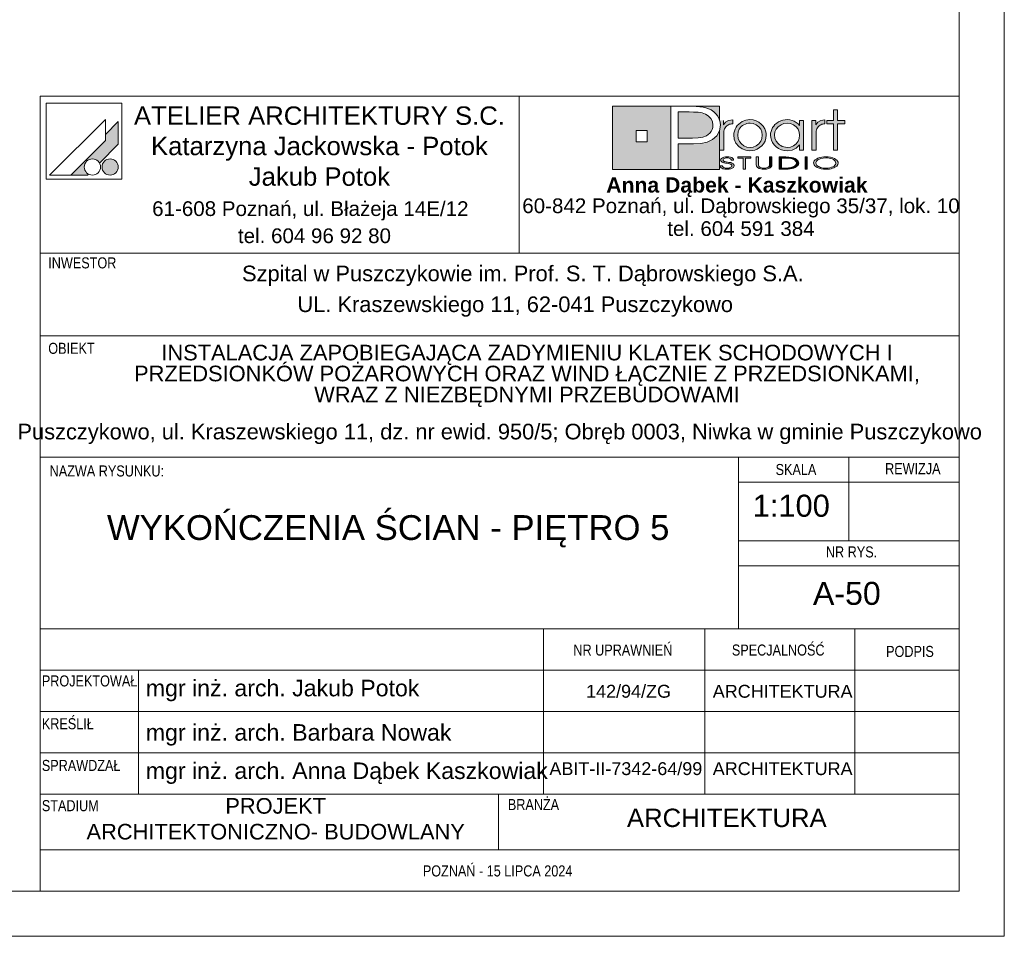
# Paper-space layout 'A-50 WYKOŃCZENIA ŚCIAN - PIĘTRO 5' of a CAD drawing. Header units: millimetres. Extents: x 0 to 420, y 0 to 297.
# Tile 5 of 11: x 313 to 420, y 0 to 100. Entities that reach past the tile are written whole.
import ezdxf

# ---------------------------------------------------------------- set-up
doc = ezdxf.new("R2010")
doc.units = ezdxf.units.MM
doc.header["$MEASUREMENT"] = 0
for name, color, linetype, lineweight, true_color in [('0_Nr_pióra__249', 7, 'Continuous', 5, 0x191919), ('A_Arkusz_Nr_pióra__19', 7, 'Continuous', 5, 0x191919), ('A_Arkusz_Nr_pióra__255', 7, 'Continuous', 15, 0x242424)]:
    doc.layers.add(name, color=color, linetype=linetype, lineweight=lineweight, true_color=true_color)
doc.layers.add('A_Arkusz_Nr_pióra__1', color=7, linetype='Continuous', lineweight=20)
doc.styles.add('STYL_AUTOMATYCZNY_1', font='arial.ttf')
doc.styles.add('STYL_AUTOMATYCZNY_2', font='ARIALN.TTF')
doc.styles.add('STYL_AUTOMATYCZNY_3', font='arial.ttf')

psp = doc.layouts.new('A-50 WYKOŃCZENIA ŚCIAN - PIĘTRO 5')

# ---------------------------------------------------------------- hatches: boundary and pattern name
at = {"layer": 'A_Arkusz_Nr_pióra__19', "linetype": 'Continuous', "lineweight": 0, "true_color": 0x131313}
h = psp.add_hatch(color=250, dxfattribs=at)
h.paths.add_polyline_path([(377.36, 90.34), (383.71, 90.34), (383.71, 83.46), (377.36, 83.46)])
h.paths.add_polyline_path([(379.96, 87.69), (381.15, 87.69), (381.15, 86.49), (379.96, 86.49)], flags=0)
for points in [[(389.03, 90.34), (389.02, 88.83), (388.99, 88.95), (388.83, 89.25), (388.63, 89.52), (388.39, 89.75), (388.11, 89.94), (387.83, 90.07), (387.54, 90.17), (387.23, 90.25), (386.87, 90.3), (386.07, 90.33), (386.02, 90.34)], [(386.17, 89.71), (385.71, 89.72), (384.53, 89.72), (384.53, 86.86), (386.06, 86.86), (386.69, 86.89), (387.19, 86.98), (387.59, 87.13), (387.79, 87.26), (387.96, 87.42), (388.11, 87.61), (388.21, 87.83), (388.28, 88.05), (388.3, 88.28), (388.24, 88.67), (388.07, 89), (387.78, 89.3), (387.48, 89.48), (387.12, 89.62), (386.71, 89.69), (386.5, 89.71)], [(384.53, 83.46), (389.03, 83.46), (389.03, 87.7), (388.73, 87.14), (388.24, 86.71), (387.69, 86.45), (387.02, 86.29), (386.24, 86.24), (384.53, 86.24)]]:
    psp.add_hatch(color=250, dxfattribs=at).paths.add_polyline_path(points)
at = {"layer": 'A_Arkusz_Nr_pióra__19', "linetype": 'Continuous', "lineweight": 5, "true_color": 0x191919}
for points in [[(401.85, 85.58), (401.41, 85.58), (401.41, 88.44), (400.7, 88.44), (400.7, 88.81), (401.41, 88.81), (401.41, 89.94), (401.85, 89.94), (401.85, 88.81), (402.66, 88.81), (402.66, 88.44), (401.85, 88.44)], [(323.6, 88.67), (322.2, 87.26), (322.2, 86.61), (318.43, 82.85), (320.24, 82.85), (320.35, 82.96), (320.22, 83.05), (320.11, 83.16), (320.02, 83.29), (319.96, 83.43), (319.92, 83.58), (319.91, 83.73), (319.92, 83.88), (319.96, 84.03), (320.02, 84.17), (320.11, 84.3), (320.22, 84.4), (320.35, 84.49), (320.49, 84.56), (320.64, 84.6), (320.79, 84.61), (320.94, 84.6), (321.09, 84.56), (321.23, 84.49), (321.36, 84.4), (321.46, 84.3), (321.56, 84.16), (323.6, 86.21), (323.6, 86.51)], [(323.6, 86.21), (323.6, 88.67), (322.2, 87.26), (322.2, 86.61), (318.43, 82.85), (320.24, 82.85), (320.35, 82.96, -1.314777), (321.56, 84.16)], [(389.46, 88.83), (389.02, 88.83), (389.02, 85.58), (389.48, 85.58), (389.49, 87.54, -0.145311), (389.61, 87.99, -0.140329), (390.1, 88.38), (390.45, 88.45), (390.45, 88.88), (390.01, 88.81), (389.68, 88.63), (389.46, 88.34)], [(390.56, 87.22), (390.58, 87.43), (390.63, 87.65), (390.71, 87.86), (390.82, 88.06), (390.95, 88.25), (391.11, 88.41), (391.48, 88.67), (391.88, 88.83), (392.33, 88.89), (392.35, 88.89), (392.33, 88.52), (392.17, 88.51), (392, 88.47), (391.83, 88.41), (391.67, 88.34), (391.53, 88.24), (391.39, 88.13), (391.17, 87.86), (391.04, 87.55), (391, 87.2), (391.04, 86.84), (391.18, 86.52), (391.4, 86.24), (391.68, 86.04), (391.99, 85.91), (392.17, 85.89), (392.15, 85.52), (391.88, 85.55), (391.47, 85.71), (391.11, 85.97), (390.8, 86.33), (390.62, 86.75)], [(392.33, 88.52), (392.68, 88.47), (393, 88.33), (393.29, 88.11), (393.5, 87.85), (393.62, 87.55), (393.67, 87.21), (393.64, 86.96), (394.05, 86.8), (394.07, 86.87), (394.1, 87.2), (394.08, 87.43), (394.03, 87.67), (393.93, 87.91), (393.77, 88.17), (393.56, 88.4), (393.3, 88.6), (393, 88.76), (392.68, 88.85), (392.35, 88.89)], [(400.14, 88.38), (400.05, 88.34), (399.97, 88.29), (399.87, 88.23), (399.76, 88.12), (399.67, 88.01), (399.6, 87.9), (399.56, 87.78), (399.53, 87.63), (399.52, 87.46), (399.52, 85.58), (399.07, 85.58), (399.07, 88.81), (399.5, 88.81), (399.5, 88.34), (399.72, 88.63), (400.05, 88.81), (400.49, 88.88), (400.49, 88.45), (400.36, 88.43), (400.24, 88.41)], [(392.86, 85.58), (392.6, 85.52), (392.33, 85.5), (392.15, 85.52), (392.17, 85.89), (392.34, 85.87), (392.69, 85.91), (393, 86.04), (393.28, 86.26), (393.5, 86.53), (393.62, 86.85), (393.64, 86.96), (394.05, 86.8), (393.97, 86.56), (393.8, 86.26), (393.61, 86.03), (393.38, 85.84), (393.12, 85.68)], [(390.29, 84.49), (390.55, 84.49), (390.53, 84.59), (390.47, 84.67), (390.35, 84.75), (390.21, 84.81), (390.04, 84.84), (389.85, 84.85), (389.66, 84.84), (389.49, 84.8), (389.34, 84.74), (389.23, 84.67), (389.16, 84.59), (389.14, 84.5), (389.16, 84.4), (389.22, 84.33), (389.32, 84.26), (389.4, 84.22), (389.47, 84.2), (389.53, 84.19), (389.65, 84.16), (389.76, 84.15), (389.88, 84.13), (389.99, 84.11), (390.07, 84.09), (390.15, 84.07), (390.16, 84.22), (390.04, 84.24), (389.88, 84.26), (389.69, 84.3), (389.6, 84.32), (389.52, 84.35), (389.45, 84.39), (389.41, 84.44), (389.4, 84.5), (389.42, 84.57), (389.46, 84.62), (389.54, 84.67), (389.62, 84.7), (389.72, 84.73), (389.81, 84.73), (389.9, 84.73), (389.99, 84.72), (390.07, 84.7), (390.15, 84.67), (390.22, 84.62), (390.27, 84.56)], [(391.85, 83.5), (391.6, 83.5), (391.6, 84.71), (391.02, 84.71), (391.02, 84.83), (392.43, 84.83), (392.43, 84.71), (391.85, 84.71)], [(394.45, 83.6), (394.36, 83.56), (394.25, 83.52), (394.12, 83.5), (393.99, 83.48), (393.86, 83.48), (393.67, 83.49), (393.5, 83.52), (393.34, 83.56), (393.15, 83.67), (393.03, 83.82), (393, 84), (393, 84.83), (393.25, 84.83), (393.25, 84), (393.26, 83.9), (393.31, 83.81), (393.37, 83.74, 0.154269), (393.86, 83.61, 0.149724), (394.34, 83.73), (394.41, 83.81)], [(394.41, 83.81), (394.45, 83.9), (394.46, 84), (394.46, 84.83), (394.72, 84.83), (394.72, 84), (394.7, 83.86), (394.63, 83.74), (394.53, 83.65), (394.45, 83.6)], [(395.76, 83.62), (396.04, 83.62), (396.04, 83.5), (395.51, 83.5), (395.51, 84.83), (396.04, 84.83), (396.04, 84.71), (395.76, 84.71)], [(396.23, 84.83), (396.55, 84.82), (396.75, 84.79), (396.75, 84.66), (396.59, 84.68), (396.38, 84.7), (396.13, 84.71), (396.04, 84.71), (396.04, 84.83)], [(397.07, 84.72), (397.23, 84.65), (397.36, 84.58), (397.48, 84.49), (397.57, 84.38), (397.62, 84.27), (397.64, 84.16), (397.61, 84.02), (397.53, 83.89), (397.39, 83.77), (397.25, 83.68), (397.09, 83.62), (396.92, 83.57), (396.74, 83.53), (396.74, 83.67), (396.88, 83.7), (397.07, 83.77), (397.22, 83.87), (397.31, 83.96), (397.37, 84.06), (397.39, 84.17), (397.37, 84.28), (397.3, 84.38), (397.21, 84.47), (397.08, 84.55), (396.93, 84.61), (396.75, 84.66), (396.75, 84.79), (396.83, 84.78)], [(398.57, 83.5), (398.32, 83.5), (398.32, 84.83), (398.57, 84.83)], [(322.36, 84.53), (323.02, 82.9, -0.39153), (321.92, 83.36, -0.418968)], [(322.36, 84.53), (323.02, 82.9, 0.455663), (323.49, 84.15, 0.390402)], [(389.33, 83.87), (389.06, 83.87), (389.08, 83.79), (389.13, 83.71), (389.2, 83.64), (389.28, 83.59), (389.36, 83.56), (389.43, 83.54), (389.48, 83.52), (389.61, 83.49), (389.74, 83.48), (389.82, 83.49), (389.9, 83.48), (390.05, 83.49), (390.24, 83.53), (390.41, 83.6), (390.52, 83.68), (390.59, 83.77), (390.62, 83.87), (390.61, 83.92), (390.58, 83.98), (390.55, 84.03), (390.49, 84.08), (390.44, 84.12), (390.35, 84.16), (390.3, 84.18), (390.2, 84.21), (390.16, 84.22), (390.15, 84.07), (390.19, 84.05), (390.29, 84), (390.34, 83.93), (390.36, 83.86), (390.35, 83.8), (390.31, 83.74), (390.23, 83.68), (390.17, 83.65), (390.11, 83.64), (390.02, 83.61), (389.94, 83.6), (389.87, 83.6), (389.8, 83.6), (389.71, 83.61), (389.63, 83.62), (389.56, 83.64), (389.49, 83.67), (389.45, 83.7), (389.39, 83.74), (389.35, 83.8)], [(396.74, 83.53), (396.72, 83.53), (396.5, 83.51), (396.25, 83.5), (396.04, 83.5), (396.04, 83.62), (396.13, 83.62), (396.28, 83.62), (396.45, 83.63), (396.53, 83.63), (396.66, 83.65), (396.74, 83.67)]]:
    psp.add_hatch(color=250, dxfattribs=at).paths.add_polyline_path(points)
h = psp.add_hatch(color=250, dxfattribs=at)
h.paths.add_polyline_path([(397.73, 86.15), (397.36, 85.79), (396.91, 85.57), (396.39, 85.5), (396.06, 85.53), (395.75, 85.61), (395.44, 85.75), (395.18, 85.92), (394.96, 86.14), (394.78, 86.41), (394.66, 86.67), (394.59, 86.93), (394.57, 87.2), (394.58, 87.41), (394.63, 87.61), (394.7, 87.82), (394.79, 88.02), (394.91, 88.19), (395.05, 88.36), (395.24, 88.52), (395.44, 88.65), (395.67, 88.76), (395.91, 88.83), (396.15, 88.87), (396.4, 88.89), (396.67, 88.87), (396.92, 88.81), (397.15, 88.72), (397.37, 88.59), (397.56, 88.43), (397.73, 88.24), (397.73, 88.51), (397.73, 88.81), (398.17, 88.81), (398.17, 87.53), (398.17, 85.58), (397.73, 85.58), (397.73, 85.83)])
h.paths.add_polyline_path([(395.81, 88.38, 0.471077), (395.22, 86.5, 0.494724), (397.4, 86.34, 0.387258), (397.36, 88.1, 0.314042)], flags=0)
h = psp.add_hatch(color=250, dxfattribs=at)
h.paths.add_polyline_path([(400.59, 84.85, 0.130991), (399.56, 84.6, 0.250658), (399.25, 84.17, 0.250617), (399.5, 83.77, 0.141351), (400.59, 83.48, 0.117723), (401.58, 83.7, 0.245905), (401.93, 84.16, 0.237366), (401.68, 84.56, 0.143887)])
h.paths.add_polyline_path([(400.59, 84.73, 0.128597), (399.81, 84.56), (399.72, 84.5), (399.65, 84.45), (399.58, 84.37), (399.54, 84.31), (399.51, 84.24), (399.5, 84.17), (399.53, 84.03), (399.62, 83.91), (399.78, 83.79, 0.126974), (400.59, 83.6, 0.113214), (401.35, 83.76), (401.49, 83.86), (401.58, 83.93), (401.63, 84.01), (401.66, 84.08), (401.67, 84.16), (401.65, 84.26), (401.6, 84.36), (401.52, 84.45), (401.39, 84.55, 0.11716)], flags=0)

# ---------------------------------------------------------------- linework, layer by layer
at = {"layer": '0_Nr_pióra__249', "color": 250, "linetype": 'Continuous', "lineweight": 5, "true_color": 0x191919}
for p, q in [((315.75, 90.68), (315.75, 82.41)), ((324.01, 90.68), (315.75, 90.68)), ((324.01, 90.68), (324.01, 82.41)), ((377.36, 90.34), (389.03, 90.34)), ((377.36, 83.46), (377.36, 90.34)), ((383.71, 83.46), (383.71, 90.34)), ((383.71, 90.34), (385.99, 90.34)), ((385.99, 90.34), (386.46, 90.33)), ((386.46, 90.33), (386.87, 90.3)), ((386.87, 90.3), (387.23, 90.25)), ((387.23, 90.25), (387.54, 90.17)), ((387.54, 90.17), (387.83, 90.07)), ((387.83, 90.07), (388.11, 89.94)), ((389.03, 90.34), (389.02, 88.81)), ((384.53, 89.72), (384.53, 86.86)), ((385.71, 89.72), (384.53, 89.72)), ((386.17, 89.71), (385.71, 89.72)), ((386.5, 89.71), (386.17, 89.71)), ((386.71, 89.69), (386.5, 89.71)), ((387.12, 89.62), (386.71, 89.69)), ((387.48, 89.48), (387.12, 89.62)), ((387.79, 89.29), (387.48, 89.48)), ((388.07, 89), (387.79, 89.29)), ((388.24, 88.67), (388.07, 89)), ((388.11, 89.94), (388.39, 89.75)), ((388.39, 89.75), (388.63, 89.52)), ((388.63, 89.52), (388.83, 89.25)), ((388.83, 89.25), (388.99, 88.95)), ((388.99, 88.95), (389.08, 88.62)), ((401.41, 88.81), (401.41, 89.94)), ((401.41, 89.94), (401.85, 89.94)), ((401.85, 89.94), (401.85, 88.81)), ((322.2, 88.91), (316.13, 82.85)), ((322.2, 88.91), (322.2, 86.61)), ((323.6, 88.67), (322.2, 87.26)), ((323.6, 88.67), (323.6, 86.51)), ((388.21, 87.83), (388.28, 88.05)), ((388.3, 88.28), (388.24, 88.67)), ((388.28, 88.05), (388.3, 88.28)), ((389.12, 88.27), (389.02, 87.66)), ((389.08, 88.62), (389.12, 88.27)), ((389.46, 88.81), (389.46, 88.34)), ((389.46, 88.34), (389.68, 88.63)), ((389.56, 87.9), (389.52, 87.78)), ((389.63, 88.01), (389.56, 87.9)), ((389.72, 88.12), (389.63, 88.01)), ((389.68, 88.63), (390.01, 88.81)), ((389.83, 88.23), (389.72, 88.12)), ((389.92, 88.29), (389.83, 88.23)), ((390.01, 88.34), (389.92, 88.29)), ((390.01, 88.81), (390.45, 88.88)), ((390.1, 88.38), (390.01, 88.34)), ((390.2, 88.41), (390.1, 88.38)), ((390.32, 88.43), (390.2, 88.41)), ((390.45, 88.45), (390.32, 88.43)), ((390.45, 88.88), (390.45, 88.45)), ((390.63, 87.65), (390.71, 87.86)), ((390.71, 87.86), (390.82, 88.06)), ((390.82, 88.06), (390.95, 88.25)), ((390.95, 88.25), (391.11, 88.41)), ((391.17, 87.86), (391.04, 87.55)), ((391.11, 88.41), (391.48, 88.67)), ((391.39, 88.13), (391.17, 87.86)), ((391.53, 88.24), (391.39, 88.13)), ((391.48, 88.67), (391.88, 88.83)), ((391.67, 88.34), (391.53, 88.24)), ((391.83, 88.41), (391.67, 88.34)), ((392, 88.47), (391.83, 88.41)), ((391.88, 88.83), (392.33, 88.89)), ((392.17, 88.51), (392, 88.47)), ((392.34, 88.52), (392.17, 88.51)), ((392.33, 88.89), (392.67, 88.86)), ((392.68, 88.47), (392.34, 88.52)), ((392.67, 88.86), (393, 88.76)), ((393, 88.33), (392.68, 88.47)), ((393, 88.76), (393.3, 88.6)), ((393.29, 88.11), (393, 88.33)), ((393.5, 87.85), (393.29, 88.11)), ((393.3, 88.6), (393.56, 88.4)), ((393.62, 87.55), (393.5, 87.85)), ((393.56, 88.4), (393.77, 88.17)), ((393.77, 88.17), (393.94, 87.9)), ((393.94, 87.9), (394.03, 87.67)), ((394.7, 87.82), (394.79, 88.02)), ((394.79, 88.02), (394.91, 88.19)), ((394.91, 88.19), (395.05, 88.36)), ((395.05, 88.36), (395.24, 88.52)), ((395.19, 87.85), (395.05, 87.55)), ((395.41, 88.12), (395.19, 87.85)), ((395.24, 88.52), (395.44, 88.65)), ((395.71, 88.34), (395.41, 88.12)), ((395.44, 88.65), (395.67, 88.76)), ((395.67, 88.76), (395.91, 88.83)), ((396.03, 88.47), (395.71, 88.34)), ((395.91, 88.83), (396.15, 88.87)), ((396.39, 88.52), (396.03, 88.47)), ((396.15, 88.87), (396.4, 88.89)), ((396.75, 88.47), (396.39, 88.52)), ((396.4, 88.89), (396.67, 88.87)), ((396.67, 88.87), (396.92, 88.81)), ((397.06, 88.34), (396.75, 88.47)), ((396.92, 88.81), (397.15, 88.72)), ((397.34, 88.12), (397.06, 88.34)), ((397.15, 88.72), (397.37, 88.59)), ((397.56, 87.85), (397.34, 88.12)), ((397.37, 88.59), (397.56, 88.43)), ((397.56, 88.43), (397.73, 88.24)), ((397.69, 87.54), (397.56, 87.85)), ((397.73, 88.24), (397.73, 88.81)), ((397.73, 88.81), (398.17, 88.81)), ((398.17, 88.81), (398.17, 85.58)), ((399.07, 85.58), (399.07, 88.81)), ((399.07, 88.81), (399.5, 88.81)), ((399.5, 88.81), (399.5, 88.34)), ((399.5, 88.34), (399.72, 88.63)), ((399.6, 87.9), (399.56, 87.78)), ((399.67, 88.01), (399.6, 87.9)), ((399.76, 88.12), (399.67, 88.01)), ((399.72, 88.63), (400.05, 88.81)), ((399.87, 88.23), (399.76, 88.12)), ((399.97, 88.29), (399.87, 88.23)), ((400.05, 88.34), (399.97, 88.29)), ((400.05, 88.81), (400.49, 88.88)), ((400.14, 88.38), (400.05, 88.34)), ((400.24, 88.41), (400.14, 88.38)), ((400.36, 88.43), (400.24, 88.41)), ((400.49, 88.45), (400.36, 88.43)), ((400.49, 88.88), (400.49, 88.45)), ((400.7, 88.44), (400.7, 88.81)), ((400.7, 88.81), (401.41, 88.81)), ((401.41, 88.44), (400.7, 88.44)), ((401.41, 85.58), (401.41, 88.44)), ((401.85, 88.81), (402.66, 88.81)), ((402.66, 88.44), (401.85, 88.44)), ((401.85, 88.44), (401.85, 85.58)), ((402.66, 88.81), (402.66, 88.44)), ((379.96, 87.69), (381.15, 87.69)), ((379.96, 87.69), (381.15, 87.69)), ((379.96, 86.49), (379.96, 87.69)), ((381.15, 87.69), (381.15, 86.49)), ((381.15, 87.69), (381.15, 86.49)), ((384.53, 86.86), (386.06, 86.86)), ((386.06, 86.86), (386.69, 86.89)), ((386.69, 86.89), (387.19, 86.98)), ((387.19, 86.98), (387.59, 87.13)), ((387.59, 87.13), (387.79, 87.26)), ((387.79, 87.26), (387.96, 87.42)), ((387.96, 87.42), (388.11, 87.61)), ((388.11, 87.61), (388.21, 87.83)), ((388.73, 87.14), (388.24, 86.71)), ((389.02, 87.66), (388.73, 87.14)), ((389.03, 87.67), (389.03, 83.46)), ((389.49, 87.63), (389.48, 87.46)), ((389.48, 87.46), (389.48, 85.58)), ((389.52, 87.78), (389.49, 87.63)), ((390.56, 87.22), (390.58, 87.43)), ((390.62, 86.75), (390.56, 87.22)), ((390.58, 87.43), (390.63, 87.65)), ((391.04, 87.55), (391, 87.2)), ((391, 87.2), (391.04, 86.84)), ((391.04, 86.84), (391.18, 86.52)), ((393.5, 86.53), (393.62, 86.85)), ((393.67, 87.21), (393.62, 87.55)), ((393.62, 86.85), (393.67, 87.21)), ((394.07, 86.87), (393.97, 86.56)), ((394.03, 87.67), (394.08, 87.43)), ((394.1, 87.2), (394.07, 86.87)), ((394.08, 87.43), (394.1, 87.2)), ((394.57, 87.2), (394.58, 87.41)), ((394.59, 86.93), (394.57, 87.2)), ((394.58, 87.41), (394.63, 87.61)), ((394.66, 86.67), (394.59, 86.93)), ((394.63, 87.61), (394.7, 87.82)), ((395.05, 87.55), (395.01, 87.22)), ((395.01, 87.22), (395.05, 86.87)), ((395.05, 86.87), (395.18, 86.55)), ((397.56, 86.54), (397.69, 86.85)), ((397.73, 87.19), (397.69, 87.54)), ((397.69, 86.85), (397.73, 87.19)), ((399.53, 87.63), (399.52, 87.46)), ((399.52, 87.46), (399.52, 85.58)), ((399.56, 87.78), (399.53, 87.63)), ((322.2, 86.61), (318.43, 82.85)), ((323.6, 86.21), (321.56, 84.16)), ((323.6, 86.51), (323.6, 86.21)), ((381.15, 86.49), (379.96, 86.49)), ((384.53, 86.24), (384.53, 83.46)), ((386.19, 86.24), (384.53, 86.24)), ((387, 86.29), (386.19, 86.24)), ((387.69, 86.45), (387, 86.29)), ((388.24, 86.71), (387.69, 86.45)), ((390.8, 86.33), (390.62, 86.75)), ((391.11, 85.97), (390.8, 86.33)), ((391.47, 85.71), (391.11, 85.97)), ((391.18, 86.52), (391.4, 86.24)), ((391.4, 86.24), (391.68, 86.04)), ((391.88, 85.55), (391.47, 85.71)), ((391.68, 86.04), (391.99, 85.91)), ((391.99, 85.91), (392.34, 85.87)), ((392.34, 85.87), (392.69, 85.91)), ((392.69, 85.91), (393, 86.04)), ((393, 86.04), (393.28, 86.26)), ((393.38, 85.84), (393.12, 85.68)), ((393.28, 86.26), (393.5, 86.53)), ((393.61, 86.03), (393.38, 85.84)), ((393.8, 86.26), (393.61, 86.03)), ((393.97, 86.56), (393.8, 86.26)), ((394.78, 86.41), (394.66, 86.67)), ((394.96, 86.14), (394.78, 86.41)), ((395.18, 85.92), (394.96, 86.14)), ((395.18, 86.55), (395.4, 86.28)), ((395.44, 85.75), (395.18, 85.92)), ((395.4, 86.28), (395.53, 86.16)), ((395.75, 85.61), (395.44, 85.75)), ((395.53, 86.16), (395.68, 86.06)), ((395.68, 86.06), (395.85, 85.98)), ((395.85, 85.98), (396.03, 85.92)), ((396.03, 85.92), (396.21, 85.88)), ((396.21, 85.88), (396.39, 85.87)), ((396.39, 85.87), (396.74, 85.91)), ((396.74, 85.91), (397.06, 86.05)), ((397.36, 85.79), (396.91, 85.57)), ((397.06, 86.05), (397.34, 86.26)), ((397.34, 86.26), (397.56, 86.54)), ((397.73, 86.15), (397.36, 85.79)), ((397.73, 85.58), (397.73, 86.15)), ((389.48, 85.58), (389.02, 85.58)), ((389.16, 84.59), (389.23, 84.67)), ((389.23, 84.67), (389.34, 84.74)), ((389.34, 84.74), (389.49, 84.8)), ((389.54, 84.67), (389.46, 84.62)), ((389.49, 84.8), (389.66, 84.84)), ((389.62, 84.7), (389.54, 84.67)), ((389.72, 84.73), (389.62, 84.7)), ((389.66, 84.84), (389.85, 84.85)), ((389.83, 84.73), (389.72, 84.73)), ((389.95, 84.72), (389.83, 84.73)), ((389.85, 84.85), (390.04, 84.84)), ((390.06, 84.7), (389.95, 84.72)), ((390.04, 84.84), (390.21, 84.81)), ((390.15, 84.67), (390.06, 84.7)), ((390.22, 84.62), (390.15, 84.67)), ((390.21, 84.81), (390.35, 84.75)), ((390.35, 84.75), (390.47, 84.67)), ((390.47, 84.67), (390.53, 84.59)), ((391.02, 84.71), (391.02, 84.83)), ((391.02, 84.83), (392.43, 84.83)), ((391.6, 84.71), (391.02, 84.71)), ((391.6, 83.5), (391.6, 84.71)), ((392.43, 84.71), (391.85, 84.71)), ((391.85, 84.71), (391.85, 83.5)), ((392.33, 85.5), (391.88, 85.55)), ((392.6, 85.52), (392.33, 85.5)), ((392.43, 84.83), (392.43, 84.71)), ((392.86, 85.58), (392.6, 85.52)), ((393.12, 85.68), (392.86, 85.58)), ((393, 84.83), (393.25, 84.83)), ((393, 84), (393, 84.83)), ((393.25, 84.83), (393.25, 84)), ((394.46, 84), (394.46, 84.83)), ((394.46, 84.83), (394.72, 84.83)), ((394.72, 84.83), (394.72, 84)), ((395.51, 83.5), (395.51, 84.83)), ((395.51, 84.83), (396.04, 84.83)), ((395.51, 83.5), (395.51, 84.83)), ((395.51, 84.83), (396.23, 84.83)), ((396.06, 85.53), (395.75, 85.61)), ((396.04, 84.71), (395.76, 84.71)), ((395.76, 84.71), (395.76, 83.62)), ((396.13, 84.71), (395.76, 84.71)), ((395.76, 84.71), (395.76, 83.62)), ((396.04, 84.83), (396.04, 84.71)), ((396.39, 85.5), (396.06, 85.53)), ((396.38, 84.7), (396.13, 84.71)), ((396.23, 84.83), (396.55, 84.82)), ((396.59, 84.68), (396.38, 84.7)), ((396.91, 85.57), (396.39, 85.5)), ((396.55, 84.82), (396.83, 84.78)), ((396.77, 84.65), (396.59, 84.68)), ((396.93, 84.61), (396.77, 84.65)), ((396.83, 84.78), (397.07, 84.72)), ((397.07, 84.72), (397.23, 84.65)), ((397.23, 84.65), (397.36, 84.58)), ((398.17, 85.58), (397.73, 85.58)), ((398.32, 83.5), (398.32, 84.83)), ((398.32, 84.83), (398.57, 84.83)), ((398.32, 83.5), (398.32, 84.83)), ((398.32, 84.83), (398.57, 84.83)), ((398.57, 84.83), (398.57, 83.5)), ((398.57, 84.83), (398.57, 83.5)), ((399.52, 85.58), (399.07, 85.58)), ((399.56, 84.6), (399.73, 84.69)), ((399.73, 84.69), (399.93, 84.76)), ((400.04, 84.66), (399.81, 84.56)), ((399.93, 84.76), (400.14, 84.81)), ((400.3, 84.71), (400.04, 84.66)), ((400.14, 84.81), (400.35, 84.84)), ((400.59, 84.73), (400.3, 84.71)), ((400.35, 84.84), (400.59, 84.85)), ((400.59, 84.85), (400.85, 84.84)), ((400.76, 84.72), (400.59, 84.73)), ((400.93, 84.7), (400.76, 84.72)), ((400.85, 84.84), (401.1, 84.8)), ((401.09, 84.67), (400.93, 84.7)), ((401.26, 84.61), (401.09, 84.67)), ((401.1, 84.8), (401.34, 84.73)), ((401.34, 84.73), (401.53, 84.65)), ((401.85, 85.58), (401.41, 85.58)), ((401.53, 84.65), (401.68, 84.56)), ((389.08, 83.79), (389.06, 83.87)), ((389.06, 83.87), (389.33, 83.87)), ((389.13, 83.71), (389.08, 83.79)), ((389.2, 83.64), (389.13, 83.71)), ((389.14, 84.5), (389.16, 84.59)), ((389.16, 84.4), (389.14, 84.5)), ((389.22, 84.33), (389.16, 84.4)), ((389.28, 83.59), (389.2, 83.64)), ((389.32, 84.26), (389.22, 84.33)), ((389.37, 83.55), (389.28, 83.59)), ((389.37, 84.23), (389.32, 84.26)), ((389.33, 83.87), (389.35, 83.8)), ((389.35, 83.8), (389.39, 83.74)), ((389.43, 84.21), (389.37, 84.23)), ((389.39, 83.74), (389.45, 83.7)), ((389.41, 84.56), (389.4, 84.5)), ((389.4, 84.5), (389.41, 84.44)), ((389.46, 84.62), (389.41, 84.56)), ((389.41, 84.44), (389.45, 84.39)), ((389.5, 84.19), (389.43, 84.21)), ((389.45, 84.39), (389.52, 84.35)), ((389.45, 83.7), (389.5, 83.67)), ((389.58, 84.18), (389.5, 84.19)), ((389.5, 83.67), (389.56, 83.64)), ((389.52, 84.35), (389.6, 84.32)), ((389.56, 83.64), (389.63, 83.62)), ((389.68, 84.16), (389.58, 84.18)), ((389.6, 84.32), (389.73, 84.29)), ((389.63, 83.62), (389.7, 83.61)), ((389.8, 84.14), (389.68, 84.16)), ((389.7, 83.61), (389.77, 83.6)), ((389.73, 84.29), (389.89, 84.26)), ((389.77, 83.6), (389.85, 83.6)), ((389.96, 84.12), (389.8, 84.14)), ((389.85, 83.6), (389.92, 83.6)), ((389.89, 84.26), (390.03, 84.24)), ((389.92, 83.6), (389.98, 83.61)), ((390.09, 84.09), (389.96, 84.12)), ((389.98, 83.61), (390.05, 83.62)), ((390.03, 84.24), (390.13, 84.22)), ((390.05, 83.62), (390.12, 83.64)), ((390.19, 84.05), (390.09, 84.09)), ((390.12, 83.64), (390.18, 83.66)), ((390.13, 84.22), (390.2, 84.21)), ((390.18, 83.66), (390.23, 83.68)), ((390.29, 84), (390.19, 84.05)), ((390.2, 84.21), (390.25, 84.2)), ((390.27, 84.56), (390.22, 84.62)), ((390.23, 83.68), (390.3, 83.74)), ((390.41, 83.6), (390.24, 83.53)), ((390.25, 84.2), (390.31, 84.18)), ((390.29, 84.49), (390.27, 84.56)), ((390.55, 84.49), (390.29, 84.49)), ((390.34, 83.93), (390.29, 84)), ((390.3, 83.74), (390.35, 83.8)), ((390.31, 84.18), (390.36, 84.16)), ((390.36, 83.86), (390.34, 83.93)), ((390.35, 83.8), (390.36, 83.86)), ((390.36, 84.16), (390.44, 84.12)), ((390.52, 83.68), (390.41, 83.6)), ((390.44, 84.12), (390.5, 84.08)), ((390.5, 84.08), (390.55, 84.03)), ((390.59, 83.77), (390.52, 83.68)), ((390.53, 84.59), (390.55, 84.49)), ((390.55, 84.03), (390.59, 83.98)), ((390.59, 83.98), (390.61, 83.92)), ((390.62, 83.87), (390.59, 83.77)), ((390.61, 83.92), (390.62, 83.87)), ((393.03, 83.82), (393, 84)), ((393.15, 83.67), (393.03, 83.82)), ((393.34, 83.56), (393.15, 83.67)), ((393.25, 84), (393.26, 83.9)), ((393.26, 83.9), (393.31, 83.81)), ((393.31, 83.81), (393.38, 83.73)), ((393.5, 83.52), (393.34, 83.56)), ((393.38, 83.73), (393.43, 83.7)), ((393.43, 83.7), (393.5, 83.67)), ((393.5, 83.67), (393.58, 83.64)), ((393.58, 83.64), (393.67, 83.62)), ((393.67, 83.62), (393.76, 83.61)), ((393.76, 83.61), (393.86, 83.61)), ((393.86, 83.61), (393.95, 83.61)), ((393.95, 83.61), (394.04, 83.62)), ((394.04, 83.62), (394.13, 83.64)), ((394.13, 83.64), (394.21, 83.67)), ((394.21, 83.67), (394.28, 83.7)), ((394.36, 83.56), (394.25, 83.52)), ((394.28, 83.7), (394.34, 83.73)), ((394.34, 83.73), (394.41, 83.81)), ((394.45, 83.6), (394.36, 83.56)), ((394.41, 83.81), (394.45, 83.9)), ((394.45, 83.9), (394.46, 84)), ((394.53, 83.65), (394.45, 83.6)), ((394.63, 83.74), (394.53, 83.65)), ((394.7, 83.86), (394.63, 83.74)), ((394.72, 84), (394.7, 83.86)), ((395.76, 83.62), (396.04, 83.62)), ((395.76, 83.62), (396.13, 83.62)), ((396.04, 83.62), (396.04, 83.5)), ((396.13, 83.62), (396.35, 83.62)), ((396.35, 83.62), (396.53, 83.63)), ((396.53, 83.63), (396.68, 83.65)), ((396.68, 83.65), (396.89, 83.7)), ((396.92, 83.57), (396.72, 83.53)), ((396.89, 83.7), (397.07, 83.77)), ((397.09, 83.62), (396.92, 83.57)), ((397.07, 84.55), (396.93, 84.61)), ((397.2, 84.48), (397.07, 84.55)), ((397.07, 83.77), (397.22, 83.87)), ((397.25, 83.68), (397.09, 83.62)), ((397.3, 84.38), (397.2, 84.48)), ((397.22, 83.87), (397.31, 83.96)), ((397.39, 83.77), (397.25, 83.68)), ((397.37, 84.28), (397.3, 84.38)), ((397.31, 83.96), (397.37, 84.06)), ((397.36, 84.58), (397.48, 84.49)), ((397.39, 84.17), (397.37, 84.28)), ((397.37, 84.06), (397.39, 84.17)), ((397.53, 83.89), (397.39, 83.77)), ((397.48, 84.49), (397.57, 84.38)), ((397.61, 84.02), (397.53, 83.89)), ((397.57, 84.38), (397.62, 84.27)), ((397.64, 84.16), (397.61, 84.02)), ((397.62, 84.27), (397.64, 84.16)), ((399.25, 84.17), (399.27, 84.29)), ((399.26, 84.07), (399.25, 84.17)), ((399.31, 83.97), (399.26, 84.07)), ((399.27, 84.29), (399.33, 84.39)), ((399.38, 83.87), (399.31, 83.97)), ((399.33, 84.39), (399.42, 84.5)), ((399.5, 83.77), (399.38, 83.87)), ((399.42, 84.5), (399.56, 84.6)), ((399.51, 84.24), (399.5, 84.17)), ((399.5, 84.17), (399.53, 84.03)), ((399.65, 83.67), (399.5, 83.77)), ((399.54, 84.31), (399.51, 84.24)), ((399.53, 84.03), (399.62, 83.91)), ((399.58, 84.37), (399.54, 84.31)), ((399.64, 84.44), (399.58, 84.37)), ((399.62, 83.91), (399.77, 83.79)), ((399.72, 84.5), (399.64, 84.44)), ((399.84, 83.6), (399.65, 83.67)), ((399.81, 84.56), (399.72, 84.5)), ((399.77, 83.79), (399.88, 83.74)), ((400.07, 83.53), (399.84, 83.6)), ((399.88, 83.74), (400, 83.69)), ((400, 83.69), (400.13, 83.65)), ((400.13, 83.65), (400.28, 83.62)), ((400.28, 83.62), (400.43, 83.6)), ((400.43, 83.6), (400.59, 83.6)), ((400.59, 83.6), (400.81, 83.61)), ((400.81, 83.61), (401.01, 83.64)), ((401.01, 83.64), (401.2, 83.7)), ((401.31, 83.59), (401.15, 83.54)), ((401.2, 83.7), (401.35, 83.76)), ((401.4, 84.54), (401.26, 84.61)), ((401.45, 83.64), (401.31, 83.59)), ((401.35, 83.76), (401.48, 83.84)), ((401.52, 84.45), (401.4, 84.54)), ((401.58, 83.7), (401.45, 83.64)), ((401.48, 83.84), (401.58, 83.93)), ((401.6, 84.36), (401.52, 84.45)), ((401.58, 83.93), (401.63, 84.01)), ((401.77, 83.84), (401.58, 83.7)), ((401.65, 84.26), (401.6, 84.36)), ((401.63, 84.01), (401.66, 84.08)), ((401.67, 84.16), (401.65, 84.26)), ((401.66, 84.08), (401.67, 84.16)), ((401.68, 84.56), (401.8, 84.45)), ((401.89, 84), (401.77, 83.84)), ((401.8, 84.45), (401.87, 84.36)), ((401.87, 84.36), (401.91, 84.27)), ((401.93, 84.16), (401.89, 84)), ((401.91, 84.27), (401.93, 84.16)), ((316.13, 82.85), (320.24, 82.85)), ((320.35, 82.96), (320.24, 82.85)), ((389.03, 83.46), (377.36, 83.46)), ((384.53, 83.46), (383.71, 83.46)), ((389.48, 83.52), (389.37, 83.55)), ((389.59, 83.5), (389.48, 83.52)), ((389.72, 83.48), (389.59, 83.5)), ((389.84, 83.48), (389.72, 83.48)), ((390.05, 83.49), (389.84, 83.48)), ((390.24, 83.53), (390.05, 83.49)), ((391.85, 83.5), (391.6, 83.5)), ((393.67, 83.49), (393.5, 83.52)), ((393.86, 83.48), (393.67, 83.49)), ((393.99, 83.48), (393.86, 83.48)), ((394.12, 83.5), (393.99, 83.48)), ((394.25, 83.52), (394.12, 83.5)), ((396.04, 83.5), (395.51, 83.5)), ((396.25, 83.5), (395.51, 83.5)), ((396.5, 83.51), (396.25, 83.5)), ((396.72, 83.53), (396.5, 83.51)), ((398.57, 83.5), (398.32, 83.5)), ((398.57, 83.5), (398.32, 83.5)), ((400.33, 83.49), (400.07, 83.53)), ((400.59, 83.48), (400.33, 83.49)), ((400.78, 83.48), (400.59, 83.48)), ((400.97, 83.51), (400.78, 83.48)), ((401.15, 83.54), (400.97, 83.51)), ((315.75, 82.41), (324.01, 82.41))]:
    psp.add_line(p, q, dxfattribs=at)
for centre, start, end in [((320.79, 83.73), 0, 180), ((320.79, 83.73), 180, 0), ((322.72, 83.73), 0, 180), ((322.72, 83.73), 180, 0)]:
    psp.add_arc(centre, 0.882, start, end, dxfattribs=at)
at = {"layer": 'A_Arkusz_Nr_pióra__1', "color": 7, "linetype": 'Continuous', "lineweight": 20}
for p, q in [((415.1, 292.1), (415.1, 4.9)), ((415.1, 4.9), (29.9, 4.9))]:
    psp.add_line(p, q, dxfattribs=at)
at = {"layer": 'A_Arkusz_Nr_pióra__1', "color": 7, "linetype": 'Continuous', "lineweight": 20, "flags": 128}
psp.add_lwpolyline([(0, 297), (420, 297), (420, 0), (0, 0)], close=True, dxfattribs=at)
at = {"layer": 'A_Arkusz_Nr_pióra__255', "color": 250, "linetype": 'Continuous', "lineweight": 15, "true_color": 0x242424}
for p, q in [((315.1, 91.43), (415.1, 91.43)), ((315.1, 91.43), (315.1, 74.35)), ((367.22, 91.43), (367.22, 74.35)), ((315.1, 74.35), (415.1, 74.35)), ((315.1, 74.35), (315.1, 4.9)), ((415.1, 74.35), (315.1, 74.35)), ((315.1, 65.35), (415.1, 65.35)), ((315.1, 52.15), (415.1, 52.15)), ((391.1, 33.46), (391.1, 52.15)), ((403.1, 43.06), (403.1, 52.15)), ((391.1, 49.43), (415.1, 49.43)), ((391.1, 43.06), (415.1, 43.06)), ((391.1, 40.34), (415.1, 40.34)), ((315.1, 33.46), (415.1, 33.46)), ((369.85, 15.46), (369.85, 33.46)), ((387.43, 15.46), (387.43, 33.46)), ((403.75, 15.46), (403.75, 33.46)), ((315.1, 28.96), (415.1, 28.96)), ((325.8, 15.46), (325.8, 28.96)), ((315.1, 24.46), (415.1, 24.46)), ((315.1, 19.96), (415.1, 19.96)), ((325.8, 19.96), (415.1, 19.96)), ((315.1, 15.46), (414.96, 15.46)), ((329.1, 15.46), (415.1, 15.46)), ((364.96, 15.46), (364.96, 9.4)), ((315.1, 9.4), (415.1, 9.4)), ((315.1, 9.4), (415.1, 9.4))]:
    psp.add_line(p, q, dxfattribs=at)

# ---------------------------------------------------------------- texts
at = {"layer": 'A_Arkusz_Nr_pióra__19', "color": 250, "linetype": 'Continuous', "lineweight": 5, "true_color": 0x191919, "attachment_point": 5}
for s, insert, char_height, style in [('\\A1;{\\pqc;\\fArial|b0|i0|c238|p0;\\W1.000000;ATELIER ARCHITEKTURY S.C.}', (345.49, 89.31), 1.9999, 'STYL_AUTOMATYCZNY_1'), ('\\A1;{\\pqc;\\fArial|b0|i0|c238|p0;\\W1.000000;Katarzyna Jackowska - Potok}', (345.49, 85.72), 1.9999, 'STYL_AUTOMATYCZNY_1'), ('\\A1;{\\pqc;\\fArial|b0|i0|c238|p0;\\W1.000000;Jakub Potok}', (345.49, 82.68), 1.9999, 'STYL_AUTOMATYCZNY_1'), ('\\A1;{\\pqc;\\fArial|b1|i0|c238|p0;\\W1.000000;Anna Dąbek - Kaszkowiak}', (390.91, 81.53), 1.6499, 'STYL_AUTOMATYCZNY_3'), ('\\A1;{\\pqc;\\fArial|b0|i0|c238|p0;\\W1.000000;61-608 Poznań, ul. Błażeja 14E/12}', (344.5, 78.96), 1.5999, 'STYL_AUTOMATYCZNY_1'), ('\\A1;{\\pqc;\\fArial|b0|i0|c238|p0;\\W1.000000;tel. 604 96 92 80}', (344.95, 76.24), 1.5999, 'STYL_AUTOMATYCZNY_1')]:
    psp.add_mtext(s, dxfattribs=dict(at, insert=insert, char_height=char_height, style=style))
at = {"layer": 'A_Arkusz_Nr_pióra__19', "color": 250, "linetype": 'Continuous', "lineweight": 5, "true_color": 0x191919, "insert": (391.35, 78.26), "char_height": 1.59993, "attachment_point": 5, "line_spacing_factor": 0.931904, "style": 'STYL_AUTOMATYCZNY_1'}
psp.add_mtext('\\A1;{\\pqc;\\fArial|b0|i0|c238|p0;\\W1.000000;6\\fArial|b0|i0|c238|p0;\\W1.000000;0\\fArial|b0|i0|c238|p0;\\W1.000000;-\\fArial|b0|i0|c238|p0;\\W1.000000;842\\fArial|b0|i0|c238|p0;\\W1.000000; Poznań, ul. Dąbrowskiego \\fArial|b0|i0|c238|p0;\\W1.000000;35/37, lok. 10\\P\\pqc;\\fArial|b0|i0|c238|p0;\\W1.000000;tel. 604 591 384}', dxfattribs=at)
at = {"layer": 'A_Arkusz_Nr_pióra__255', "color": 250, "linetype": 'Continuous', "lineweight": 15, "true_color": 0x242424}
for s, insert, char_height, attachment_point, style in [('\\A1;{\\pql;\\fArial Narrow|b0|i0|c238|p0;\\W1.000000;INWESTOR}', (315.99, 73.29), 1.2, 4, 'STYL_AUTOMATYCZNY_2'), ('\\A1;{\\pql;\\fArial|b0|i0|c238|p0;\\W1.000000;Szpital w Puszczykowie im. Prof. S. T. Dąbrowskiego S.A.}', (337.07, 71.89), 1.7, 4, 'STYL_AUTOMATYCZNY_1'), ('\\A1;{\\pqc;\\fArial|b0|i0|c238|p0;\\W1.000000;UL. Kraszewskiego 11, 62-041 Puszczykowo}', (366.79, 68.54), 1.7, 5, 'STYL_AUTOMATYCZNY_1'), ('\\A1;{\\pql;\\fArial Narrow|b0|i0|c238|p0;\\W1.000000;OBIEKT}', (315.99, 63.99), 1.2, 4, 'STYL_AUTOMATYCZNY_2'), ('\\A1;{\\pql;\\fArial Narrow|b0|i0|c238|p0;\\W1.000000;SKALA}', (395.12, 50.8), 1.2, 4, 'STYL_AUTOMATYCZNY_2'), ('\\A1;{\\pql;\\fArial Narrow|b0|i0|c238|p0;\\W1.000000;REWIZJA}', (407.03, 50.89), 1.2, 4, 'STYL_AUTOMATYCZNY_2'), ('\\A1;{\\pql;\\fArial Narrow|b0|i0|c238|p0;\\W1.000000;NAZWA RYSUNKU:}', (316.14, 50.64), 1.2, 4, 'STYL_AUTOMATYCZNY_2'), ('\\A1;{\\pql;\\fArial|b0|i0|c238|p0;\\W1.000000;1:100}', (392.63, 46.85), 2.3999, 4, 'STYL_AUTOMATYCZNY_1'), ('\\A1;{\\pqc;\\fArial|b0|i0|c238|p0;\\W1.000000;WYKOŃCZENIA ŚCIAN - PIĘTRO 5}', (352.97, 44.08), 2.7, 5, 'STYL_AUTOMATYCZNY_1'), ('\\A1;{\\pql;\\fArial Narrow|b0|i0|c238|p0;\\W1.000000;NR RYS.}', (400.59, 41.83), 1.2, 4, 'STYL_AUTOMATYCZNY_2'), ('\\A1;{\\pqc;\\fArial|b0|i0|c238|p0;\\W1.000000;A-50}', (402.87, 37.31), 2.5, 5, 'STYL_AUTOMATYCZNY_1'), ('\\A1;{\\pql;\\fArial Narrow|b0|i0|c238|p0;\\W1.000000;NR UPRAWNIEŃ}', (373.12, 31.15), 1.2, 4, 'STYL_AUTOMATYCZNY_2'), ('\\A1;{\\pql;\\fArial Narrow|b0|i0|c238|p0;\\W1.000000;SPECJALNOŚĆ}', (390.36, 31.15), 1.2, 4, 'STYL_AUTOMATYCZNY_2'), ('\\A1;{\\pql;\\fArial Narrow|b0|i0|c238|p0;\\W1.000000;PODPIS}', (407.14, 31), 1.2, 4, 'STYL_AUTOMATYCZNY_2'), ('\\A1;{\\pql;\\fArial Narrow|b0|i0|c238|p0;\\W1.000000;PROJEKTOWAŁ}', (315.29, 27.79), 1.2, 4, 'STYL_AUTOMATYCZNY_2'), ('\\A1;{\\pql;\\fArial|b0|i0|c238|p0;\\W1.000000;mgr inż. arch. Jakub Potok}', (326.6, 26.75), 1.7999, 4, 'STYL_AUTOMATYCZNY_1'), ('\\A1;{\\pql;\\fArial|b0|i0|c238|p0;\\W1.000000;142/94/ZG}', (374.5, 26.66), 1.4, 4, 'STYL_AUTOMATYCZNY_1'), ('\\A1;{\\pql;\\fArial|b0|i0|c238|p0;\\W1.000000;ARCHITEKTURA}', (388.28, 26.66), 1.4, 4, 'STYL_AUTOMATYCZNY_1'), ('\\A1;{\\pql;\\fArial Narrow|b0|i0|c238|p0;\\W1.000000;KREŚLIŁ}', (315.29, 23.13), 1.2, 4, 'STYL_AUTOMATYCZNY_2'), ('\\A1;{\\pql;\\fArial|b0|i0|c238|p0;\\W1.000000;mgr inż. arch. Barbara Nowak}', (326.6, 21.92), 1.7999, 4, 'STYL_AUTOMATYCZNY_1'), ('\\A1;{\\pql;\\fArial Narrow|b0|i0|c238|p0;\\W1.000000;SPRAWDZAŁ}', (315.29, 18.59), 1.2, 4, 'STYL_AUTOMATYCZNY_2'), ('\\A1;{\\pql;\\fArial|b0|i0|c238|p0;\\W1.000000;mgr inż. arch. Anna Dąbek Kaszkowiak }', (326.6, 17.75), 1.7999, 4, 'STYL_AUTOMATYCZNY_1'), ('\\A1;{\\pql;\\fArial|b0|i0|c238|p0;\\W1.000000;ABIT-II-7342-64/99}', (370.51, 18.24), 1.4, 4, 'STYL_AUTOMATYCZNY_1'), ('\\A1;{\\pql;\\fArial|b0|i0|c238|p0;\\W1.000000;ARCHITEKTURA}', (388.28, 18.24), 1.4, 4, 'STYL_AUTOMATYCZNY_1'), ('\\A1;{\\pql;\\fArial Narrow|b0|i0|c238|p0;\\W1.000000;BRANŻA}', (365.99, 14.34), 1.2, 4, 'STYL_AUTOMATYCZNY_2'), ('\\A1;{\\pql;\\fArial Narrow|b0|i0|c238|p0;\\W1.000000;STADIUM}', (315.29, 14.21), 1.2, 4, 'STYL_AUTOMATYCZNY_2'), ('\\A1;{\\pqc;\\fArial|b0|i0|c238|p0;\\W1.000000;ARCHITEKTURA}', (389.81, 12.88), 2, 5, 'STYL_AUTOMATYCZNY_1'), ('\\A1;{\\pql;\\fArial Narrow|b0|i0|c238|p0;\\W1.000000;POZNAŃ - 15 LIPCA 202\\fArial Narrow|b0|i0|c238|p0;\\W1.000000;4}', (356.74, 7.11), 1.19995, 4, 'STYL_AUTOMATYCZNY_2')]:
    psp.add_mtext(s, dxfattribs=dict(at, insert=insert, char_height=char_height, attachment_point=attachment_point, style=style))
at = {"layer": 'A_Arkusz_Nr_pióra__255', "color": 250, "linetype": 'Continuous', "lineweight": 15, "true_color": 0x242424, "char_height": 1.7, "attachment_point": 5, "style": 'STYL_AUTOMATYCZNY_1'}
for s, insert, width, line_spacing_factor in [('\\A1;{\\pqc;\\fArial|b0|i0|c238|p0;\\W1.000000;INSTALACJA ZAPOBIEGAJĄCA ZADYMIENIU KLATEK SCHODOWYCH I PRZEDSIONKÓW POŻAROWYCH ORAZ WIND ŁĄCZNIE Z PRZEDSIONKAMI, WRAZ Z NIEZBĘDNYMI PRZEBUDOWAMI}', (368.07, 61), 92.1354, 0.804067), ('\\A1;{\\pqc;\\fArial|b0|i0|c238|p0;\\W1.000000;Puszczykowo, ul. Kraszewskiego 11, dz. nr ewid. 950/5; Obręb 0003, Niwka w gminie Puszczykowo}', (365.1, 54.68), 100.0009, 0.930913)]:
    psp.add_mtext(s, dxfattribs=dict(at, insert=insert, width=width, line_spacing_factor=line_spacing_factor))
at = {"layer": 'A_Arkusz_Nr_pióra__255', "color": 250, "linetype": 'Continuous', "lineweight": 15, "true_color": 0x242424, "insert": (340.73, 12.78), "char_height": 1.7, "attachment_point": 5, "line_spacing_factor": 0.99104, "style": 'STYL_AUTOMATYCZNY_1'}
psp.add_mtext('\\A1;{\\pqc;\\fArial|b0|i0|c238|p0;\\W1.000000;PROJEKT \\P\\pqc;\\fArial|b0|i0|c238|p0;\\W1.000000;ARCHITEKTONICZNO- BUDOWLANY}', dxfattribs=at)

doc.saveas('drawing.dxf')
